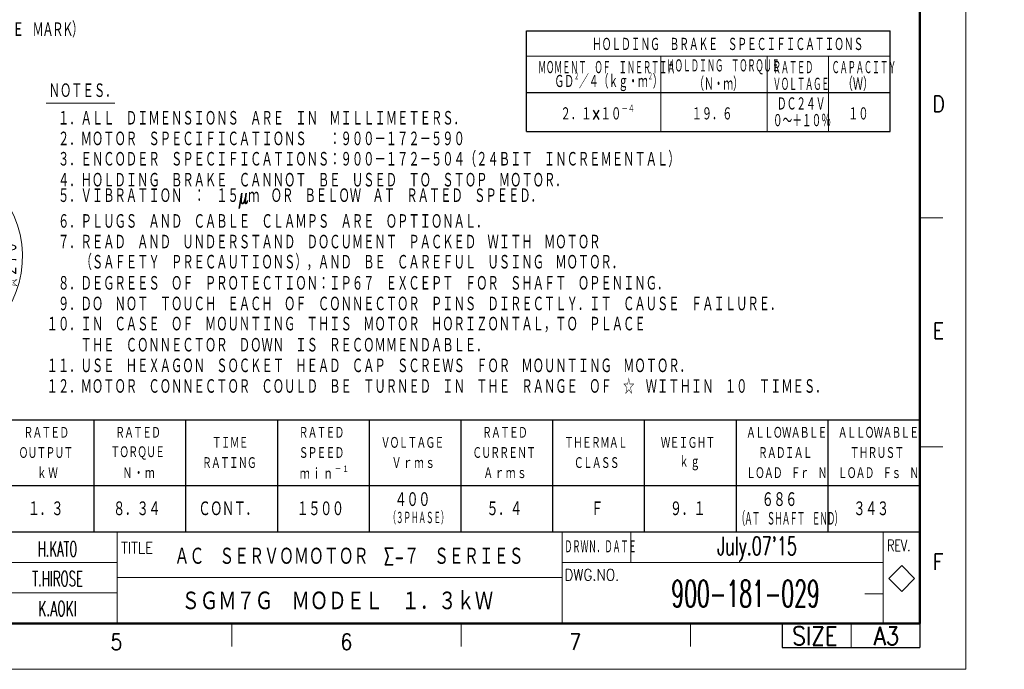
# Model space of a CAD drawing. Header units: millimetres. Extents: x 0 to 1071, y 0 to 742.
# Tile 110 of 127: x 534 to 1071, y 0 to 354. Entities that reach past the tile are written whole.
import ezdxf

# ---------------------------------------------------------------- set-up
doc = ezdxf.new("R2010")
doc.units = ezdxf.units.MM
doc.header["$LTSCALE"] = 0.454724
doc.layers.add('NoLayerName_001', color=7, linetype='Continuous')
doc.styles.get("Standard").update_dxf_attribs({"font": 'txt', "bigfont": 'extfont2'})

# ---------------------------------------------------------------- blocks, each defined once
blk = doc.blocks.new('DIM_0003')
at = {"color": 3, "linetype": 'Continuous', "lineweight": 13}
for points in [[(30.68, 33.45), (7.3, 19.95), (5.14, 18.7)], [(6.43, 23.73), (7.3, 19.95), (4.65, 22.79)], [(85.46, 1.13), (81.75, 0), (84.4, 2.84)]]:
    blk.add_lwpolyline(points, dxfattribs=at)
blk.add_arc((54.5, 47.2), 54.5, 300, 210, dxfattribs=at)
at = {"color": 3, "linetype": 'Continuous', "lineweight": 13, "width": 0.666667}
blk.add_text('☆２７０%%d', height=8.75, rotation=90, dxfattribs=at).set_placement((106.5, 29.7))
blk = doc.blocks.new('JZB_0004')
at = {"layer": 'NoLayerName_001', "color": 3, "lineweight": 13}
for s, insert, char_height, attachment_point in [('\\A1;\\W0.5625;H.KATO', (84.82, 14.64), 3.27, 5), ('\\A1;\\W0.7395;ＡＣ\u3000ＳＥＲＶＯＭＯＴＯＲ\u3000Σ-７\u3000ＳＥＲＩＥＳ', (110.32, 13.01), 4, 4), ("\\A1;\\W0.6383;July.07'15", (237.32, 14.64), 4, 5), ('\\A1;\\W0.5714;T.HIROSE', (84.82, 8.14), 3.27, 5), ('\\A1;\\W0.5593;900-181-029', (234.82, 4.89), 5.82, 5), ('\\A1;\\W0.8333;ＳＧＭ７Ｇ\u3000ＭＯＤＥＬ\u3000１．３ｋＷ', (145.82, 3.26), 4.36, 5), ('\\A1;\\W0.6000;K.AOKI', (84.82, 1.64), 3.27, 5)]:
    blk.add_mtext(s, dxfattribs=dict(at, insert=insert, char_height=char_height, attachment_point=attachment_point))

msp = doc.modelspace()

# ---------------------------------------------------------------- linework, layer by layer
at = {"layer": 'NoLayerName_001', "color": 7, "linetype": 'Continuous', "lineweight": 13}
for p, q in [((1050, 0), (1050, 742.5)), ((867.5, 58.3332), (867.5, 75)), ((1015.1124, 56.5458), (1008.0414, 49.4747)), ((1022.1835, 49.4747), (1015.1124, 56.5458)), ((1008.0414, 49.4747), (1015.1124, 42.4037)), ((1015.1124, 42.4037), (1022.1835, 49.4747)), ((987.5, 25), (987.5, 11.9747)), ((1050, 0), (0, 0))]:
    msp.add_line(p, q, dxfattribs=at)
at = {"layer": 'NoLayerName_001', "color": 7, "linetype": 'Continuous', "lineweight": 50}
for p, q in [((1025, 717.5), (1025, 25)), ((1025, 25), (62.5, 25))]:
    msp.add_line(p, q, dxfattribs=at)
at = {"layer": 'NoLayerName_001', "color": 7, "linetype": 'Continuous', "lineweight": 25}
for p, q in [((810.6515, 293.265), (810.6515, 348.1272)), ((810.6515, 348.1272), (1008.765, 348.1272)), ((1008.765, 293.265), (1008.765, 348.1272)), ((810.6515, 314.6003), (883.8011, 314.6003)), ((883.8011, 314.6003), (941.7112, 314.6003)), ((941.7112, 314.6003), (975.2381, 314.6003)), ((975.2381, 314.6003), (1008.765, 314.6003)), ((810.6515, 293.265), (1008.765, 293.265)), ((810.6515, 293.265), (883.8011, 293.265)), ((883.8011, 293.265), (941.7112, 293.265)), ((412.5, 136), (1025, 136)), ((575, 75), (575, 136)), ((625, 75), (625, 136)), ((675, 75), (675, 136)), ((725, 75), (725, 136)), ((775, 75), (775, 136)), ((825, 75), (825, 136)), ((875, 75), (875, 136)), ((925, 75), (925, 136)), ((975, 75), (975, 136)), ((1025, 75), (1025, 136)), ((1025, 75), (1025, 125)), ((1025, 75), (1025, 125)), ((1025, 100), (412.5, 100)), ((62.5, 75), (1025, 75)), ((412.5, 75), (1025, 75)), ((412.5, 75), (1025, 75)), ((412.5, 75), (1025, 75)), ((950, 25), (950, 11.9747)), ((1025, 25), (1025, 12.5)), ((1025, 24.4747), (1025, 11.9747)), ((1025, 24.4747), (1025, 11.9747)), ((950, 11.9747), (1025, 11.9747))]:
    msp.add_line(p, q, dxfattribs=at)
at = {"layer": 'NoLayerName_001', "color": 2, "linetype": 'Continuous', "lineweight": 13}
for p, q in [((810.6515, 334.4117), (1008.765, 334.4117)), ((883.8011, 334.4117), (883.8011, 293.265)), ((941.7112, 334.4117), (941.7112, 293.265)), ((975.2381, 334.4117), (975.2381, 293.265)), ((810.6515, 314.6003), (1008.765, 314.6003)), ((1025, 246.25), (1037.5, 246.25)), ((1037.5, 121.25), (1025, 121.25)), ((587.5, 25), (587.5, 75)), ((830, 75), (830, 25)), ((1005, 25), (1005, 75)), ((1005, 74.4747), (1005, 25)), ((587.5, 58.3332), (487.5, 58.3332)), ((830, 58.3332), (1005, 58.3332)), ((830, 50), (587.5, 50)), ((587.5, 41.6719), (487.5, 41.6719)), ((1005, 41.1415), (995, 41.1415)), ((650, 25), (650, 12.5)), ((775, 25), (775, 12.5)), ((900, 25), (900, 12.5))]:
    msp.add_line(p, q, dxfattribs=at)
at = {"layer": 'NoLayerName_001', "color": 4, "linetype": 'Continuous', "lineweight": 13}
msp.add_line((548.75, 308.75), (586.25, 308.75), dxfattribs=at)

# ---------------------------------------------------------------- block references
at = {"layer": 'NoLayerName_001', "color": 3, "linetype": 'Continuous', "lineweight": 13}
msp.add_blockref('DIM_0003', (426.8781, 177.9019), dxfattribs=at)
at = {"layer": 'NoLayerName_001', "xscale": 2.5, "yscale": 2.5, "zscale": 2.5}
msp.add_blockref('JZB_0004', (342.9562, 29.0375), dxfattribs=at)

# ---------------------------------------------------------------- texts
at = {"layer": 'NoLayerName_001', "color": 3, "lineweight": 13, "insert": (498.1828, 344.4039), "char_height": 8.4, "attachment_point": 7}
msp.add_mtext('\\A1;\\W0.6667;\\T0.8750;（ＮＯＴＩＣＥ\u3000ＭＡＲＫ）', dxfattribs=at)
at = {"layer": 'NoLayerName_001', "color": 7, "lineweight": 13}
for s, insert, char_height, attachment_point in [('\\A1;\\W0.5000;ＨＯＬＤＩＮＧ\u3000ＢＲＡＫＥ\u3000ＳＰＥＣＩＦＩＣＡＴＩＯＮＳ', (846.345, 336.9799), 7.54324, 7), ('\\A1;\\W0.4167;ＭＯＭＥＮＴ\u3000ＯＦ\u3000ＩＮＥＲＴＩＡ', (816.9043, 324.3462), 7.54324, 7), ('\\A1;\\W0.4167;ＨＯＬＤＩＮＧ\u3000ＴＯＲＱＵＥ', (887.012, 324.3462), 7.54324, 7), ('\\A1;\\W0.4167;ＲＡＴＥＤ', (944.8968, 324.3462), 7.54324, 7), ('\\A1;\\W0.4167;ＣＡＰＡＣＩＴＹ', (976.915, 324.3462), 7.54324, 7), ('\\A1;\\W0.5077;ＧＤ{\\A1;\\H0.50x;\\S２^ ;}／４（ｋｇ・ｍ{\\A1;\\H0.50x;\\S２^ ;}）', (825.8131, 315.2554), 7.54324, 7), ('\\A1;\\W0.5000;（Ｎ・ｍ）', (902.0985, 315.2554), 7.54324, 7), ('\\A1;\\W0.4167;ＶＯＬＴＡＧＥ', (944.8968, 315.2554), 7.54324, 7), ('\\A1;\\W0.6667;（Ｗ）', (982.9496, 315.2554), 7.54324, 7), ('\\A1;\\W0.6667;ＮＯＴＥＳ．', (550.1734, 315.5), 8.4, 4), ('\\A1;\\W0.5000;ＤＣ２４Ｖ', (947.1152, 304.5349), 7.54324, 7), ('\\A1;\\W0.6829;２．１×１０{\\A1;\\H0.50x;\\S－４^ ;}', (829.1225, 299.0994), 7.54324, 7), ('\\A1;\\W0.6667;１９．６', (900.6869, 299.0994), 7.54324, 7), ('\\A1;\\W0.6667;１０', (985.9669, 299.0994), 7.54324, 7), ('\\A1;\\W0.6667;\u3000１．ＡＬＬ\u3000ＤＩＭＥＮＳＩＯＮＳ\u3000ＡＲＥ\u3000ＩＮ\u3000ＭＩＬＬＩＭＥＴＥＲＳ．', (549.0834, 296.25), 8.4, 7), ('\\A1;\\W0.5000;０～＋１０％', (944.8968, 295.444), 7.54324, 7), ('\\A1;\\W0.6667;\u3000２．ＭＯＴＯＲ\u3000ＳＰＥＣＩＦＩＣＡＴＩＯＮＳ\u3000\u3000：９００－１７２－５９０', (549.0834, 285), 8.4, 7), ('\\A1;\\W0.6667;\u3000３．ＥＮＣＯＤＥＲ\u3000ＳＰＥＣＩＦＩＣＡＴＩＯＮＳ：９００－１７２－５０４（２４ＢＩＴ\u3000ＩＮＣＲＥＭＥＮＴＡＬ）', (549.0834, 273.75), 8.4, 7), ('\\A1;\\W0.6667;\u3000４．ＨＯＬＤＩＮＧ\u3000ＢＲＡＫＥ\u3000ＣＡＮＮＯＴ\u3000ＢＥ\u3000ＵＳＥＤ\u3000ＴＯ\u3000ＳＴＯＰ\u3000ＭＯＴＯＲ．', (549.0834, 262.5), 8.4, 7), ('\\A1;\\W0.6667;\u3000５．ＶＩＢＲＡＴＩＯＮ\u3000：\u3000１５μｍ\u3000ＯＲ\u3000ＢＥＬＯＷ\u3000ＡＴ\u3000ＲＡＴＥＤ\u3000ＳＰＥＥＤ．', (549.0834, 251.25), 8.4, 7), ('\\A1;\\W0.6667;\u3000６．ＰＬＵＧＳ\u3000ＡＮＤ\u3000ＣＡＢＬＥ\u3000ＣＬＡＭＰＳ\u3000ＡＲＥ\u3000ＯＰＴＩＯＮＡＬ．', (549.0834, 240), 8.4, 7), ('\\A1;\\W0.6667;\u3000７．ＲＥＡＤ\u3000ＡＮＤ\u3000ＵＮＤＥＲＳＴＡＮＤ\u3000ＤＯＣＵＭＥＮＴ\u3000ＰＡＣＫＥＤ\u3000ＷＩＴＨ\u3000ＭＯＴＯＲ', (549.0834, 228.75), 8.4, 7), ('\\A1;\\W0.6667;\u3000\u3000\u3000（ＳＡＦＥＴＹ\u3000ＰＲＥＣＡＵＴＩＯＮＳ），ＡＮＤ\u3000ＢＥ\u3000ＣＡＲＥＦＵＬ\u3000ＵＳＩＮＧ\u3000ＭＯＴＯＲ．', (549.0834, 217.5), 8.4, 7), ('\\A1;\\W0.6667;\u3000８．ＤＥＧＲＥＥＳ\u3000ＯＦ\u3000ＰＲＯＴＥＣＴＩＯＮ：ＩＰ６７\u3000ＥＸＣＥＰＴ\u3000ＦＯＲ\u3000ＳＨＡＦＴ\u3000ＯＰＥＮＩＮＧ．', (549.0834, 206.25), 8.4, 7), ('\\A1;\\W0.6667;\u3000９．ＤＯ\u3000ＮＯＴ\u3000ＴＯＵＣＨ\u3000ＥＡＣＨ\u3000ＯＦ\u3000ＣＯＮＮＥＣＴＯＲ\u3000ＰＩＮＳ\u3000ＤＩＲＥＣＴＬＹ．ＩＴ\u3000ＣＡＵＳＥ\u3000ＦＡＩＬＵＲＥ．', (549.0834, 195), 8.4, 7), ('\\A1;\\W0.6667;１０．ＩＮ\u3000ＣＡＳＥ\u3000ＯＦ\u3000ＭＯＵＮＴＩＮＧ\u3000ＴＨＩＳ\u3000ＭＯＴＯＲ\u3000ＨＯＲＩＺＯＮＴＡＬ，ＴＯ\u3000ＰＬＡＣＥ', (549.0834, 183.75), 8.4, 7), ('\\A1;\\W0.6667;\u3000\u3000\u3000ＴＨＥ\u3000ＣＯＮＮＥＣＴＯＲ\u3000ＤＯＷＮ\u3000ＩＳ\u3000ＲＥＣＯＭＭＥＮＤＡＢＬＥ．', (549.0834, 172.5), 8.4, 7), ('\\A1;\\W0.6667;１１．ＵＳＥ\u3000ＨＥＸＡＧＯＮ\u3000ＳＯＣＫＥＴ\u3000ＨＥＡＤ\u3000ＣＡＰ\u3000ＳＣＲＥＷＳ\u3000ＦＯＲ\u3000ＭＯＵＮＴＩＮＧ\u3000ＭＯＴＯＲ．', (549.0834, 161.25), 8.4, 7), ('\\A1;\\W0.6667;１２．ＭＯＴＯＲ\u3000ＣＯＮＮＥＣＴＯＲ\u3000ＣＯＵＬＤ\u3000ＢＥ\u3000ＴＵＲＮＥＤ\u3000ＩＮ\u3000ＴＨＥ\u3000ＲＡＮＧＥ\u3000ＯＦ\u3000☆\u3000ＷＩＴＨＩＮ\u3000１０\u3000ＴＩＭＥＳ．', (549.0834, 150), 8.4, 7), ('\\A1;\\W0.7161;\\T0.9309;ＲＡＴＥＤ', (536.4688, 129), 6.666667, 4), ('\\A1;\\W0.7161;\\T0.9309;ＲＡＴＥＤ', (586.4688, 129), 6.666667, 4), ('\\A1;\\W0.7161;\\T0.9309;ＲＡＴＥＤ', (686.4688, 129), 6.666667, 4), ('\\A1;\\W0.7161;\\T0.9309;ＲＡＴＥＤ', (786.4688, 129), 6.666667, 4), ('\\A1;\\W0.5833;\\T0.9286;ＡＬＬＯＷＡＢＬＥ', (930.3333, 129), 6.666667, 4), ('\\A1;\\W0.5833;\\T0.9286;ＡＬＬＯＷＡＢＬＥ', (980.3333, 129), 6.666667, 4), ('\\A1;\\W0.7161;\\T0.9309;ＴＩＭＥ', (639.1354, 123.5), 6.666667, 4), ('\\A1;\\W0.7161;\\T0.9309;ＶＯＬＴＡＧＥ', (731.1354, 123.5), 6.666667, 4), ('\\A1;\\W0.7161;\\T0.9309;ＴＨＥＲＭＡＬ', (831.1354, 123.5), 6.666667, 4), ('\\A1;\\W0.7161;\\T0.9309;ＷＥＩＧＨＴ', (883.8021, 123.5), 6.666667, 4), ('\\A1;\\W0.7161;\\T0.9309;ＯＵＴＰＵＴ', (533.8021, 118), 6.666667, 4), ('\\A1;\\W0.7161;\\T0.9309;ＴＯＲＱＵＥ', (583.8021, 118), 6.666667, 4), ('\\A1;\\W0.7161;\\T0.9309;ＳＰＥＥＤ', (686.4688, 118), 6.666667, 4), ('\\A1;\\W0.7161;\\T0.9309;ＣＵＲＲＥＮＴ', (781.1354, 118), 6.666667, 4), ('\\A1;\\W0.5833;\\T0.9286;ＲＡＤＩＡＬ', (936.8333, 118), 6.666667, 4), ('\\A1;\\W0.5833;\\T0.9286;ＴＨＲＵＳＴ', (986.8333, 118), 6.666667, 4), ('\\A1;\\W0.7161;\\T0.9309;ＲＡＴＩＮＧ', (633.8021, 112.5), 6.666667, 4), ('\\A1;\\W0.7161;\\T1.1636;Ｖｒｍｓ', (737.1354, 112.5), 6.666667, 4), ('\\A1;\\W0.7161;\\T0.9309;ＣＬＡＳＳ', (836.4688, 112.5), 6.666667, 4), ('\\A1;\\W0.7161;\\T1.1636;ｋｇ', (893.8021, 112.5), 6.666667, 4), ('\\A1;\\W0.7161;\\T1.1636;ｋＷ', (543.8021, 107), 6.666667, 4), ('\\A1;\\W0.7161;\\T1.1636;Ｎ・ｍ', (590.4688, 107), 6.666667, 4), ('\\A1;\\W0.7473;\\T1.1636;ｍｉｎ{\\A1;\\H0.50x;\\S－１^ ;}', (687.0157, 107), 6.666667, 4), ('\\A1;\\W0.7161;\\T1.1636;Ａｒｍｓ', (787.1354, 107), 6.666667, 4), ('\\A1;\\W0.5833;\\T0.9286;ＬＯＡＤ\u3000Ｆｒ\u3000Ｎ', (930.3333, 107), 6.666667, 4), ('\\A1;\\W0.5833;\\T0.9286;ＬＯＡＤ\u3000Ｆｓ\u3000Ｎ', (980.3333, 107), 6.666667, 4), ('\\A1;\\W0.7152;\\T0.9595;４００', (738.75, 92.5), 8.5, 4), ('\\A1;\\W0.7152;\\T0.9595;６８６', (938.75, 92.5), 8.5, 4), ('\\A1;\\W0.7152;\\T0.9595;１．３', (538.75, 87.5), 8.5, 4), ('\\A1;\\W0.7152;\\T0.9595;８．３４', (585.25, 87.5), 8.5, 4), ('\\A1;\\W0.7152;\\T0.9595;ＣＯＮＴ．', (631.75, 87.5), 8.5, 4), ('\\A1;\\W0.7152;\\T0.9595;１５００', (685.25, 87.5), 8.5, 4), ('\\A1;\\W0.7152;\\T0.9595;５．４', (788.75, 87.5), 8.5, 4), ('\\A1;\\W0.7152;\\T0.9595;Ｆ', (845.75, 87.5), 8.5, 4), ('\\A1;\\W0.7152;\\T0.9595;９．１', (888.75, 87.5), 8.5, 4), ('\\A1;\\W0.7152;\\T0.9595;３４３', (988.75, 87.5), 8.5, 4), ('\\A1;\\W0.4167;（３ＰＨＡＳＥ）', (735.3976, 82.5), 7, 4), ('\\A1;\\W0.4167;\\T0.9000;（ＡＴ\u3000ＳＨＡＦＴ\u3000ＥＮＤ）', (925.235, 82), 7.8, 4), ('\\A1;\\W0.8600;DWG.NO.', (831.2709, 48.3954), 6.25, 7)]:
    msp.add_mtext(s, dxfattribs=dict(at, insert=insert, char_height=char_height, attachment_point=attachment_point))
at = {"layer": 'NoLayerName_001', "color": 2, "lineweight": 13}
for s, insert, char_height, attachment_point in [('\\A1;\\W0.8600;D', (1031.9441, 303.9257), 8.75, 7), ('\\A1;\\W0.8600;E', (1032.0455, 180.1375), 8.75, 7), ('\\A1;\\W0.4167;ＤＲＷＮ．ＤＡＴＥ', (831.2709, 63.0629), 7.5, 7), ('\\A1;\\W0.7000;REV.', (1007.2097, 64.437), 6.25, 7), ('\\A1;\\W0.8600;TITLE', (589.6035, 63.0823), 6.25, 7), ('\\A1;\\W0.8600;F', (1032.1394, 54.1608), 8.75, 7), ('\\A1;\\W0.8600;SIZE', (967.8239, 13.2247), 10, 8), ('\\A1;\\W0.8600;A3', (1006.8207, 13.2247), 10, 8), ('\\A1;\\W0.8600;5', (583.8857, 10.5652), 8.75, 7), ('\\A1;\\W0.8600;6', (709.2033, 10.5783), 8.75, 7), ('\\A1;\\W0.8600;7', (833.9786, 10.5783), 8.75, 7)]:
    msp.add_mtext(s, dxfattribs=dict(at, insert=insert, char_height=char_height, attachment_point=attachment_point))

doc.saveas('drawing.dxf')
